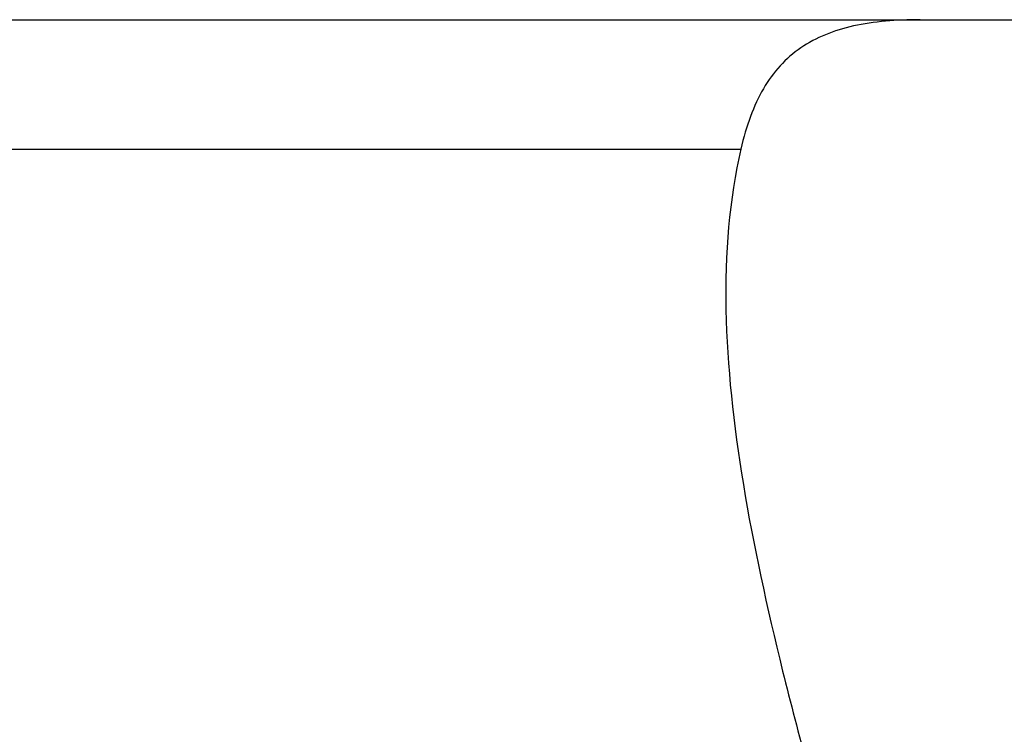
# Model space of a CAD drawing. Header units: millimetres. Extents: x 218 to 545, y 20 to 122.
# Tile 48 of 51: x 467 to 476, y 57 to 63. Entities that reach past the tile are written whole.
import ezdxf

# ---------------------------------------------------------------- set-up
doc = ezdxf.new("R2010")
doc.units = ezdxf.units.MM
doc.header["$LTSCALE"] = 0.1
doc.layers.add('OUT', color=3, linetype='CONTINUOUS')

msp = doc.modelspace()

# ---------------------------------------------------------------- linework, layer by layer
at = {"layer": 'OUT', "color": 0}
for p, q in [((412.2498, 62.9939), (500.2498, 62.9939)), ((439.1238, 61.9082), (473.3758, 61.9082))]:
    msp.add_line(p, q, dxfattribs=at)
for points, knots in [([(474.8822, 62.9939), (474.7815, 62.9939), (474.6843, 62.9902), (474.4971, 62.9733), (474.407, 62.96), (474.1544, 62.9038), (474.007, 62.8449), (473.816, 62.7139), (473.7576, 62.663), (473.6533, 62.5488), (473.6069, 62.4851), (473.4831, 62.2732), (473.4207, 62.1016), (473.3758, 61.9082)], [0, 0, 0, 0, 0.125, 0.125, 0.25, 0.25, 0.5, 0.5, 0.625, 0.625, 0.75, 0.75, 1, 1, 1, 1]), ([(473.3758, 61.9082), (473.2783, 61.4873), (473.242, 61.0298), (473.2604, 60.0855), (473.3137, 59.5966), (473.4805, 58.5844), (473.5951, 58.0579), (473.8589, 56.9919), (474.0081, 56.451), (474.3215, 55.3502), (474.4859, 54.7903), (474.8086, 53.6466), (474.9679, 53.0601), (475.2489, 51.868), (475.3697, 51.2658), (475.5394, 50.0439), (475.5876, 49.423), (475.5876, 48.7939)], [0, 0, 0, 0, 0.125, 0.125, 0.25, 0.25, 0.375, 0.375, 0.5, 0.5, 0.625, 0.625, 0.75, 0.75, 0.875, 0.875, 1, 1, 1, 1])]:
    msp.add_open_spline(points, degree=3, knots=knots, dxfattribs=at)

doc.saveas('drawing.dxf')
